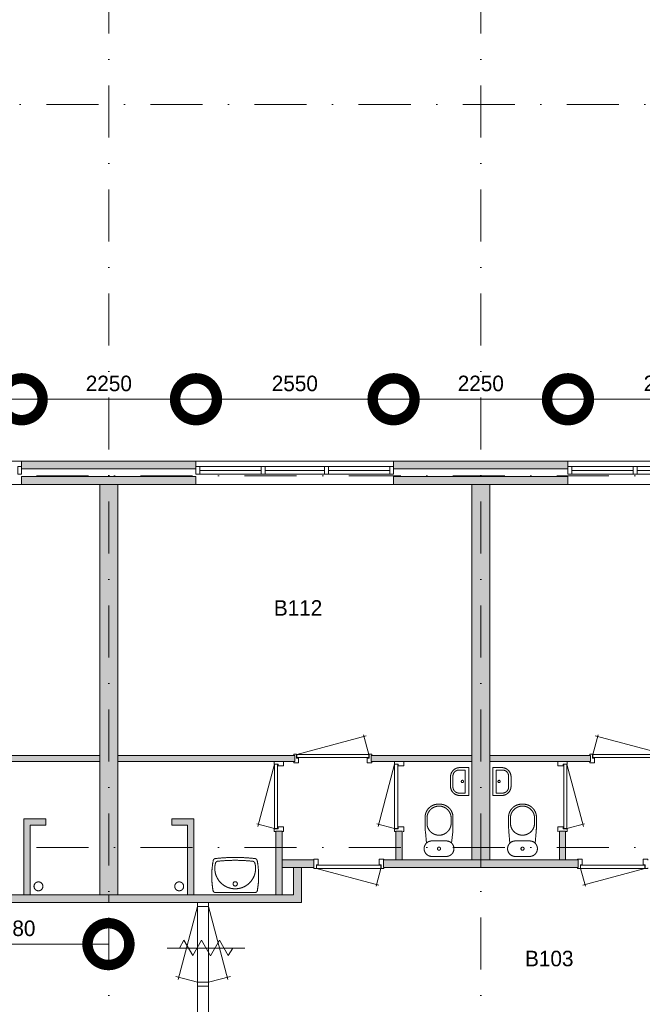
# Model space of a CAD drawing. Header units: millimetres. Extents: x 2152 to 87219, y -6247 to 53124.
# Tile 9 of 19: x 25384 to 33419, y 10110 to 22827. Entities that reach past the tile are written whole.
import ezdxf
from ezdxf.enums import TextEntityAlignment as Align
from ezdxf.xclip import XClip

# ---------------------------------------------------------------- set-up
doc = ezdxf.new("R2010")
doc.units = ezdxf.units.MM
doc.header["$PDMODE"] = 3
doc.header["$PDSIZE"] = 1
doc.linetypes.add('DGN1', pattern=[504.6, 0, -504.6])
doc.linetypes.add('DGN4', pattern=[1343.35376, 671.67688, -335.83844, 0, -335.83844])
for name, color, linetype in [('12', 7, 'Continuous'), ('16', 7, 'Continuous'), ('17', 7, 'Continuous'), ('30', 7, 'Continuous'), ('31', 7, 'Continuous'), ('32', 7, 'Continuous'), ('33', 7, 'Continuous'), ('40', 7, 'Continuous'), ('48', 7, 'Continuous'), ('56', 7, 'Continuous'), ('58', 7, 'Continuous'), ('62', 7, 'Continuous')]:
    doc.layers.add(name, color=color, linetype=linetype)
doc.styles.add('dgn003', font='dgn003.shx')
doc.styles.get("Standard").update_dxf_attribs({"font": 'arial.ttf'})
doc.dimstyles.get("Standard").update_dxf_attribs({"dimtxt": 0.18, "dimasz": 0.18, "dimexe": 0.18, "dimexo": 0.0625, "dimgap": 0.09, "dimtad": 0, "dimtih": 1, "dimtoh": 1, "dimdec": 4, "dimzin": 0, "dimdsep": 46, "dimtxsty": 'Standard', "dimcen": 0.09, "dimadec": 0, "dimazin": 0, "dimtfac": 1, "dimtdec": 4, "dimtofl": 0, "dimtmove": 0, "dimatfit": 3, "dimfxl": 1, "dimtolj": 1, "dimtzin": 0, "dimarcsym": 0})

# ---------------------------------------------------------------- blocks, each defined once
blk = doc.blocks.new('930L0910')
at = {"layer": '33', "color": 1, "linetype": 'Continuous', "lineweight": 0}
for p, q in [((-968, 98), (-899.56, 353.44)), ((-38, 98), (-936.31, 338.7))]:
    blk.add_line(p, q, dxfattribs=at)
at = {"layer": '33', "color": 92, "linetype": 'Continuous', "lineweight": 13, "true_color": 0x00e100, "flags": 128}
for points in [[(-1006, 90), (-1006, 101), (-971, 101), (-971, 51), (-946, 51), (-946, -11), (-1006, -11), (-1006, 0)], [(0, 90), (0, 101), (-35, 101), (-35, 51), (-60, 51), (-60, -11), (0, -11), (0, 0)]]:
    blk.add_lwpolyline(points, dxfattribs=at)
at = {"layer": '33', "color": 2, "linetype": 'Continuous', "lineweight": 13, "true_color": 0xf0f000, "flags": 128}
blk.add_lwpolyline([(-968, 98), (-38, 98), (-38, 58), (-968, 58), (-968, 98)], dxfattribs=at)
blk = doc.blocks.new('CLOS0210')
at = {"layer": '40', "color": 7, "linetype": 'Continuous', "lineweight": 0}
for p, q in [((1, 670), (-1, 670)), ((-155, 528), (-155, 436)), ((155, 528), (155, 436)), ((92, 220), (-93, 220))]:
    blk.add_line(p, q, dxfattribs=at)
at = {"layer": '40', "color": 7, "linetype": 'Continuous', "lineweight": 0, "flags": 128}
for points in [[(176, 338), (162, 192), (162, 192, -0.674333), (92, 20), (92, 20), (-93, 20), (-93, 20, -0.674333), (-162, 192), (-162, 192), (-176, 338), (-176, 338, -0.023285), (-180, 431), (-180, 431), (-180, 525), (-180, 525, -0.414214), (-10, 695), (-10, 695), (10, 695), (10, 695, -0.414214), (180, 525), (180, 525), (180, 431), (180, 431, -0.023285), (176, 338)], [(-155, 528, -0.917521), (155, 528)], [(155, 437, -0.917514), (-155, 437)]]:
    blk.add_lwpolyline(points, format="xyb", dxfattribs=at)
at = {"layer": '40', "color": 7, "linetype": 'Continuous', "lineweight": 0}
blk.add_circle((0, 120), 20, dxfattribs=at)
for centre, start, end in [((-93, 120), 90, 134.0273), ((92, 120), 45.9727, 90)]:
    blk.add_arc(centre, 100, start, end, dxfattribs=at)
blk = doc.blocks.new('830R1031')
at = {"layer": '33', "color": 1, "linetype": 'Continuous', "lineweight": 0}
for p, q in [((108, 868), (322.82, 66.28)), ((108, 38), (336.87, 99.32))]:
    blk.add_line(p, q, dxfattribs=at)
at = {"layer": '33', "color": 92, "linetype": 'Continuous', "lineweight": 13, "true_color": 0x00e100, "flags": 128}
for points in [[(100, 906), (111, 906), (111, 871), (61, 871), (61, 846), (-11, 846), (-11, 906), (0, 906)], [(100, 0), (111, 0), (111, 35), (61, 35), (61, 60), (-11, 60), (-11, 0), (0, 0)]]:
    blk.add_lwpolyline(points, dxfattribs=at)
at = {"layer": '33', "color": 2, "linetype": 'Continuous', "lineweight": 13, "true_color": 0xf0f000, "flags": 128}
blk.add_lwpolyline([(108, 868), (108, 38), (68, 38), (68, 868), (108, 868)], dxfattribs=at)
blk = doc.blocks.new('FT0110')
at = {"layer": '40', "color": 7, "linetype": 'Continuous', "lineweight": 0}
for p, q in [((20, -180), (20, 180)), ((65, -149), (65, 149)), ((65, 149), (144, 149)), ((135, -180), (20, -180))]:
    blk.add_line(p, q, dxfattribs=at)
at = {"layer": '40', "color": 7, "linetype": 'Continuous', "lineweight": 0, "flags": 128}
for points in [[(20, 180), (135, 180)], [(224, 69), (224, -69)], [(255, 60), (255, -60)], [(144, -149), (65, -149)]]:
    blk.add_lwpolyline(points, dxfattribs=at)
for points in [[(255, -60, -0.414214), (135, -180)], [(224, -69, -0.414214), (144, -149)]]:
    blk.add_lwpolyline(points, format="xyb", dxfattribs=at)
at = {"layer": '40', "color": 7, "linetype": 'Continuous', "lineweight": 0}
blk.add_circle((101, 1), 15.1, dxfattribs=at)
for centre, radius in [((135, 60), 120), ((144, 69), 80)]:
    blk.add_arc(centre, radius, 0, 90, dxfattribs=at)
blk = doc.blocks.new('830R1032')
at = {"layer": '33', "color": 1, "linetype": 'Continuous', "lineweight": 0}
for p, q in [((38, -108), (99.32, -336.87)), ((868, -108), (66.28, -322.82))]:
    blk.add_line(p, q, dxfattribs=at)
at = {"layer": '33', "color": 92, "linetype": 'Continuous', "lineweight": 13, "true_color": 0x00e100, "flags": 128}
for points in [[(0, -100), (0, -111), (35, -111), (35, -61), (60, -61), (60, 11), (0, 11), (0, 0)], [(906, -100), (906, -111), (871, -111), (871, -61), (846, -61), (846, 11), (906, 11), (906, 0)]]:
    blk.add_lwpolyline(points, dxfattribs=at)
at = {"layer": '33', "color": 2, "linetype": 'Continuous', "lineweight": 13, "true_color": 0xf0f000, "flags": 128}
blk.add_lwpolyline([(868, -108), (38, -108), (38, -68), (868, -68), (868, -108)], dxfattribs=at)
blk = doc.blocks.new('830R1033')
at = {"layer": '33', "color": 1, "linetype": 'Continuous', "lineweight": 0}
for p, q in [((-108, 868), (-322.82, 66.28)), ((-108, 38), (-336.87, 99.32))]:
    blk.add_line(p, q, dxfattribs=at)
at = {"layer": '33', "color": 92, "linetype": 'Continuous', "lineweight": 13, "true_color": 0x00e100, "flags": 128}
for points in [[(-100, 906), (-111, 906), (-111, 871), (-61, 871), (-61, 846), (11, 846), (11, 906), (0, 906)], [(-100, 0), (-111, 0), (-111, 35), (-61, 35), (-61, 60), (11, 60), (11, 0), (0, 0)]]:
    blk.add_lwpolyline(points, dxfattribs=at)
at = {"layer": '33', "color": 2, "linetype": 'Continuous', "lineweight": 13, "true_color": 0xf0f000, "flags": 128}
blk.add_lwpolyline([(-108, 868), (-108, 38), (-68, 38), (-68, 868), (-108, 868)], dxfattribs=at)
blk = doc.blocks.new('930L0911')
at = {"layer": '33', "color": 1, "linetype": 'Continuous', "lineweight": 0}
for p, q in [((38, 98), (936.31, 338.7)), ((968, 98), (899.56, 353.44))]:
    blk.add_line(p, q, dxfattribs=at)
at = {"layer": '33', "color": 92, "linetype": 'Continuous', "lineweight": 13, "true_color": 0x00e100, "flags": 128}
for points in [[(0, 90), (0, 101), (35, 101), (35, 51), (60, 51), (60, -11), (0, -11), (0, 0)], [(1006, 90), (1006, 101), (971, 101), (971, 51), (946, 51), (946, -11), (1006, -11), (1006, 0)]]:
    blk.add_lwpolyline(points, dxfattribs=at)
at = {"layer": '33', "color": 2, "linetype": 'Continuous', "lineweight": 13, "true_color": 0xf0f000, "flags": 128}
blk.add_lwpolyline([(968, 98), (38, 98), (38, 58), (968, 58), (968, 98)], dxfattribs=at)
blk = doc.blocks.new('830R1034')
at = {"layer": '33', "color": 1, "linetype": 'Continuous', "lineweight": 0}
for p, q in [((-108, 868), (-322.82, 66.28)), ((-108, 38), (-336.87, 99.32))]:
    blk.add_line(p, q, dxfattribs=at)
at = {"layer": '33', "color": 92, "linetype": 'Continuous', "lineweight": 13, "true_color": 0x00e100, "flags": 128}
for points in [[(-100, 906), (-111, 906), (-111, 871), (-61, 871), (-61, 846), (11, 846), (11, 906), (0, 906)], [(-100, 0), (-111, 0), (-111, 35), (-61, 35), (-61, 60), (11, 60), (11, 0), (0, 0)]]:
    blk.add_lwpolyline(points, dxfattribs=at)
at = {"layer": '33', "color": 2, "linetype": 'Continuous', "lineweight": 13, "true_color": 0xf0f000, "flags": 128}
blk.add_lwpolyline([(-108, 868), (-108, 38), (-68, 38), (-68, 868), (-108, 868)], dxfattribs=at)
blk = doc.blocks.new('CLOS0211')
at = {"layer": '40', "color": 7, "linetype": 'Continuous', "lineweight": 0}
for p, q in [((-1, 670), (1, 670)), ((-155, 528), (-155, 436)), ((155, 528), (155, 436)), ((-92, 220), (92, 220))]:
    blk.add_line(p, q, dxfattribs=at)
at = {"layer": '40', "color": 7, "linetype": 'Continuous', "lineweight": 0, "flags": 128}
for points in [[(-176, 338), (-162, 192), (-162, 192, 0.674333), (-92, 20), (-92, 20), (92, 20), (92, 20, 0.674333), (162, 192), (162, 192), (176, 338), (176, 338, 0.023285), (180, 431), (180, 431), (180, 525), (180, 525, 0.414214), (10, 695), (10, 695), (-10, 695), (-10, 695, 0.414214), (-180, 525), (-180, 525), (-180, 431), (-180, 431, 0.023285), (-176, 338)], [(-162, 192, -0.194504), (-92, 220)], [(92, 220, -0.194504), (162, 192)]]:
    blk.add_lwpolyline(points, format="xyb", dxfattribs=at)
at = {"layer": '40', "color": 7, "linetype": 'Continuous', "lineweight": 0}
blk.add_circle((0, 120), 20, dxfattribs=at)
for centre, start, end in [((0, 514), 4.9259, 175.0741), ((0, 450), 184.9263, 355.0736)]:
    blk.add_arc(centre, 156, start, end, dxfattribs=at)
blk = doc.blocks.new('FT0111')
at = {"layer": '40', "color": 7, "linetype": 'Continuous', "lineweight": 0}
for p, q in [((-65, 149), (-144, 149)), ((-65, -149), (-65, 149)), ((-20, -180), (-20, 180)), ((-135, -180), (-20, -180))]:
    blk.add_line(p, q, dxfattribs=at)
at = {"layer": '40', "color": 7, "linetype": 'Continuous', "lineweight": 0, "flags": 128}
for points in [[(-255, 60, -0.414214), (-135, 180)], [(-224, 69, -0.414214), (-144, 149)]]:
    blk.add_lwpolyline(points, format="xyb", dxfattribs=at)
for points in [[(-20, 180), (-135, 180)], [(-255, 60), (-255, -60)], [(-224, 69), (-224, -69)], [(-144, -149), (-65, -149)]]:
    blk.add_lwpolyline(points, dxfattribs=at)
at = {"layer": '40', "color": 7, "linetype": 'Continuous', "lineweight": 0}
blk.add_circle((-101, 1), 15.1, dxfattribs=at)
for centre, radius in [((-135, -60), 120), ((-144, -69), 80)]:
    blk.add_arc(centre, radius, 180, 270, dxfattribs=at)
blk = doc.blocks.new('WT0111')
at = {"layer": '40', "color": 7, "linetype": 'Continuous', "lineweight": 0}
blk.add_line((-253, 20), (253, 20), dxfattribs=at)
at = {"layer": '40', "color": 7, "linetype": 'Continuous', "lineweight": 0, "flags": 128}
for points in [[(-286, 47, -0.090801), (-284, 432)], [(-284, 432, -0.328769), (-256, 459)], [(254, 401, -1.30637), (-254, 401)], [(-256, 459, -0.059915), (256, 459)], [(-254, 401, -0.309671), (-226, 425)], [(-226, 425, -0.052773), (226, 425)], [(226, 425, -0.309671), (254, 401)], [(256, 459, -0.328769), (284, 432)], [(284, 432, -0.090801), (286, 47)], [(-253, 20, -0.363957), (-286, 47)], [(286, 47, -0.363957), (253, 20)]]:
    blk.add_lwpolyline(points, format="xyb", dxfattribs=at)
at = {"layer": '40', "color": 7, "linetype": 'Continuous', "lineweight": 0}
blk.add_circle((0, 133), 28.1, dxfattribs=at)
blk = doc.blocks.new('830R1035')
at = {"layer": '33', "color": 1, "linetype": 'Continuous', "lineweight": 0}
for p, q in [((-868, -108), (-66.28, -322.82)), ((-38, -108), (-99.32, -336.87))]:
    blk.add_line(p, q, dxfattribs=at)
at = {"layer": '33', "color": 92, "linetype": 'Continuous', "lineweight": 13, "true_color": 0x00e100, "flags": 128}
for points in [[(-906, -100), (-906, -111), (-871, -111), (-871, -61), (-846, -61), (-846, 11), (-906, 11), (-906, 0)], [(0, -100), (0, -111), (-35, -111), (-35, -61), (-60, -61), (-60, 11), (0, 11), (0, 0)]]:
    blk.add_lwpolyline(points, dxfattribs=at)
at = {"layer": '33', "color": 2, "linetype": 'Continuous', "lineweight": 13, "true_color": 0xf0f000, "flags": 128}
blk.add_lwpolyline([(-868, -108), (-38, -108), (-38, -68), (-868, -68), (-868, -108)], dxfattribs=at)
blk = doc.blocks.new('_DotSmall')
at = {"color": 0, "linetype": 'ByBlock', "const_width": 0.5}
blk.add_lwpolyline([(-0.0625, 0, 1), (0.0625, 0, 1)], format="xyb", close=True, dxfattribs=at)
blk = doc.blocks.new('*D13288')
at = {"layer": '58', "color": 3, "linetype": 'Continuous', "lineweight": 0, "transparency": 16777216}
blk.add_line((24575, 18484), (27125, 18484), dxfattribs=at)
at = {"layer": 'Defpoints', "color": 0, "linetype": 'Continuous', "transparency": 16777216}
for p in [(27125, 18484), (24575, 17684), (27125, 17684)]:
    blk.add_point(p, dxfattribs=at)
at = {"layer": '58', "color": 3, "linetype": 'Continuous', "lineweight": 0, "transparency": 16777216, "xscale": 1080, "yscale": 1080, "zscale": 1080, "rotation": 180}
blk.add_blockref('_DotSmall', (24575, 18484), dxfattribs=at)
at = {"layer": '58', "color": 3, "linetype": 'Continuous', "lineweight": 0, "transparency": 16777216, "xscale": 1080, "yscale": 1080, "zscale": 1080}
blk.add_blockref('_DotSmall', (27125, 18484), dxfattribs=at)
at = {"layer": '58', "color": 3, "linetype": 'Continuous', "lineweight": 0, "transparency": 16777216, "insert": (25850, 18687), "char_height": 200, "attachment_point": 5, "style": 'dgn003'}
blk.add_mtext('\\A1;2550', dxfattribs=at)
blk = doc.blocks.new('*D13289')
at = {"layer": '58', "color": 3, "linetype": 'Continuous', "lineweight": 0, "transparency": 16777216}
blk.add_line((22325, 18484), (24575, 18484), dxfattribs=at)
at = {"layer": 'Defpoints', "color": 0, "linetype": 'Continuous', "transparency": 16777216}
for p in [(24575, 18484), (22325, 17684), (24575, 17684)]:
    blk.add_point(p, dxfattribs=at)
at = {"layer": '58', "color": 3, "linetype": 'Continuous', "lineweight": 0, "transparency": 16777216, "xscale": 1080, "yscale": 1080, "zscale": 1080, "rotation": 180}
blk.add_blockref('_DotSmall', (22325, 18484), dxfattribs=at)
at = {"layer": '58', "color": 3, "linetype": 'Continuous', "lineweight": 0, "transparency": 16777216, "xscale": 1080, "yscale": 1080, "zscale": 1080}
blk.add_blockref('_DotSmall', (24575, 18484), dxfattribs=at)
at = {"layer": '58', "color": 3, "linetype": 'Continuous', "lineweight": 0, "transparency": 16777216, "insert": (23450, 18687), "char_height": 200, "attachment_point": 5, "style": 'dgn003'}
blk.add_mtext('\\A1;2250', dxfattribs=at)
blk = doc.blocks.new('*D13290')
at = {"layer": '58', "color": 3, "linetype": 'Continuous', "lineweight": 0, "transparency": 16777216}
blk.add_line((22325, 18484), (19775, 18484), dxfattribs=at)
at = {"layer": 'Defpoints', "color": 0, "linetype": 'Continuous', "transparency": 16777216}
for p in [(19775, 18484), (19775, 17684), (22325, 17684)]:
    blk.add_point(p, dxfattribs=at)
at = {"layer": '58', "color": 3, "linetype": 'Continuous', "lineweight": 0, "transparency": 16777216, "xscale": 1080, "yscale": 1080, "zscale": 1080, "rotation": 180}
blk.add_blockref('_DotSmall', (19775, 18484), dxfattribs=at)
at = {"layer": '58', "color": 3, "linetype": 'Continuous', "lineweight": 0, "transparency": 16777216, "xscale": 1080, "yscale": 1080, "zscale": 1080}
blk.add_blockref('_DotSmall', (22325, 18484), dxfattribs=at)
at = {"layer": '58', "color": 3, "linetype": 'Continuous', "lineweight": 0, "transparency": 16777216, "insert": (21050, 18687), "char_height": 200, "attachment_point": 5, "style": 'dgn003'}
blk.add_mtext('\\A1;2550', dxfattribs=at)
blk = doc.blocks.new('*D13291')
at = {"layer": '58', "color": 3, "linetype": 'Continuous', "lineweight": 0, "transparency": 16777216}
blk.add_line((17525, 18484), (19775, 18484), dxfattribs=at)
at = {"layer": 'Defpoints', "color": 0, "linetype": 'Continuous', "transparency": 16777216}
for p in [(19775, 18484), (17525, 17684), (19775, 17684)]:
    blk.add_point(p, dxfattribs=at)
at = {"layer": '58', "color": 3, "linetype": 'Continuous', "lineweight": 0, "transparency": 16777216, "xscale": 1080, "yscale": 1080, "zscale": 1080, "rotation": 180}
blk.add_blockref('_DotSmall', (17525, 18484), dxfattribs=at)
at = {"layer": '58', "color": 3, "linetype": 'Continuous', "lineweight": 0, "transparency": 16777216, "xscale": 1080, "yscale": 1080, "zscale": 1080}
blk.add_blockref('_DotSmall', (19775, 18484), dxfattribs=at)
at = {"layer": '58', "color": 3, "linetype": 'Continuous', "lineweight": 0, "transparency": 16777216, "insert": (18650, 18687), "char_height": 200, "attachment_point": 5, "style": 'dgn003'}
blk.add_mtext('\\A1;2250', dxfattribs=at)
blk = doc.blocks.new('*D13292')
at = {"layer": '58', "color": 3, "linetype": 'Continuous', "lineweight": 0, "transparency": 16777216}
blk.add_line((14975, 18484), (17525, 18484), dxfattribs=at)
at = {"layer": 'Defpoints', "color": 0, "linetype": 'Continuous', "transparency": 16777216}
for p in [(17525, 18484), (14975, 17684), (17525, 17684)]:
    blk.add_point(p, dxfattribs=at)
at = {"layer": '58', "color": 3, "linetype": 'Continuous', "lineweight": 0, "transparency": 16777216, "xscale": 1080, "yscale": 1080, "zscale": 1080, "rotation": 180}
blk.add_blockref('_DotSmall', (14975, 18484), dxfattribs=at)
at = {"layer": '58', "color": 3, "linetype": 'Continuous', "lineweight": 0, "transparency": 16777216, "xscale": 1080, "yscale": 1080, "zscale": 1080}
blk.add_blockref('_DotSmall', (17525, 18484), dxfattribs=at)
at = {"layer": '58', "color": 3, "linetype": 'Continuous', "lineweight": 0, "transparency": 16777216, "insert": (16250, 18687), "char_height": 200, "attachment_point": 5, "style": 'dgn003'}
blk.add_mtext('\\A1;2550', dxfattribs=at)
blk = doc.blocks.new('*D13307')
at = {"layer": '58', "color": 3, "linetype": 'Continuous', "lineweight": 0, "transparency": 16777216}
blk.add_line((18645, 11447), (16165, 11447), dxfattribs=at)
at = {"layer": 'Defpoints', "color": 0, "linetype": 'Continuous', "transparency": 16777216}
for p in [(16165, 11784), (18645, 11784), (16165, 11447)]:
    blk.add_point(p, dxfattribs=at)
at = {"layer": '58', "color": 3, "linetype": 'Continuous', "lineweight": 0, "transparency": 16777216, "xscale": 1080, "yscale": 1080, "zscale": 1080, "rotation": 180}
blk.add_blockref('_DotSmall', (16165, 11447), dxfattribs=at)
at = {"layer": '58', "color": 3, "linetype": 'Continuous', "lineweight": 0, "transparency": 16777216, "xscale": 1080, "yscale": 1080, "zscale": 1080}
blk.add_blockref('_DotSmall', (18645, 11447), dxfattribs=at)
at = {"layer": '58', "color": 3, "linetype": 'Continuous', "lineweight": 0, "transparency": 16777216, "insert": (17405, 11650), "char_height": 200, "attachment_point": 5, "style": 'dgn003'}
blk.add_mtext('\\A1;2480', dxfattribs=at)
blk = doc.blocks.new('79B1039')
at = {"layer": '12', "color": 7, "linetype": 'Continuous', "lineweight": 0}
blk.add_line((500.48, 0), (-500.5, 0), dxfattribs=at)
at = {"layer": '12', "color": 92, "linetype": 'Continuous', "lineweight": 0, "true_color": 0x00e100}
for p, q in [((-343.72, 0), (-285.98, 100.02)), ((-285.98, 100.02), (-171.88, -97.62)), ((-171.88, -97.62), (-57.68, 100.18)), ((-57.68, 100.18), (58, -100.18)), ((58, -100.18), (173.68, 100.18)), ((173.68, 100.18), (287.88, -97.62)), ((287.88, -97.62), (344.24, 0))]:
    blk.add_line(p, q, dxfattribs=at)
blk = doc.blocks.new('50E03_329_B01 - Default')
at = {"layer": '16'}
for color, points in [(7, [(17524.76, 17584.49), (19774.76, 17584.49), (19774.76, 17684.49), (17524.76, 17684.49)]), (7, [(22324.76, 17584.49), (24574.76, 17584.49), (24574.76, 17684.49), (22324.76, 17684.49)]), (9, [(17524.76, 17384.49), (19774.76, 17384.49), (19774.76, 17484.49), (17524.76, 17484.49)]), (9, [(22324.76, 17384.49), (24574.76, 17384.49), (24574.76, 17484.49), (22324.76, 17484.49)])]:
    blk.add_hatch(color=color, dxfattribs=at).paths.add_polyline_path(points)
at = {"layer": '62'}
for color, points in [(9, [(18534.76, 17384.49), (18764.76, 17384.49), (18764.76, 12084.49), (18534.76, 12084.49)]), (9, [(23564.76, 12534.49), (23334.76, 12534.49), (23334.76, 17384.49), (23564.76, 17384.49)]), (9, [(18534.76, 13804.49), (16249.76, 13804.49), (16249.76, 13884.49), (18534.76, 13884.49)]), (9, [(18764.76, 13804.49), (21049.76, 13804.49), (21049.76, 13884.49), (18764.76, 13884.49)]), (9, [(22034.76, 13804.49), (23334.76, 13804.49), (23334.76, 13884.49), (22034.76, 13884.49)]), (9, [(24864.76, 13804.49), (23564.76, 13804.49), (23564.76, 13884.49), (24864.76, 13884.49)]), (9, [(17834.76, 12984.49), (17834.76, 13064.49), (17554.76, 13064.49), (17554.76, 12084.49), (17634.76, 12084.49), (17634.76, 12984.49)]), (9, [(19464.76, 12984.49), (19464.76, 13064.49), (19744.76, 13064.49), (19744.76, 12084.49), (19664.76, 12084.49), (19664.76, 12984.49)]), (9, [(20804.76, 12904.49), (20884.76, 12904.49), (20884.76, 12084.49), (20804.76, 12084.49)]), (9, [(22354.76, 12904.49), (22434.76, 12904.49), (22434.76, 12534.49), (22354.76, 12534.49)]), (9, [(24544.76, 12904.49), (24464.76, 12904.49), (24464.76, 12534.49), (24544.76, 12534.49)]), (7, [(20884.76, 12534.49), (21294.76, 12534.49), (21294.76, 12434.49), (20884.76, 12434.49)]), (7, [(22194.76, 12534.49), (23449.76, 12534.49), (23449.76, 12434.49), (22194.76, 12434.49)]), (7, [(24704.76, 12534.49), (23449.76, 12534.49), (23449.76, 12434.49), (24704.76, 12434.49)]), (7, [(18649.76, 11984.49), (18649.76, 12084.49), (16264.76, 12084.49), (16264.76, 12434.49), (16164.76, 12434.49), (16164.76, 11984.49)]), (7, [(18649.76, 11984.49), (18649.76, 12084.49), (21034.76, 12084.49), (21034.76, 12434.49), (21134.76, 12434.49), (21134.76, 11984.49)])]:
    blk.add_hatch(color=color, dxfattribs=at).paths.add_polyline_path(points)
at = {"layer": '16', "color": 92, "linetype": 'Continuous', "lineweight": 0, "true_color": 0x00e100, "flags": 128}
for points in [[(17524.76, 17584.49), (19774.76, 17584.49), (19774.76, 17684.49), (17524.76, 17684.49), (17524.76, 17584.49)], [(22324.76, 17584.49), (24574.76, 17584.49), (24574.76, 17684.49), (22324.76, 17684.49), (22324.76, 17584.49)], [(17524.76, 17384.49), (19774.76, 17384.49), (19774.76, 17484.49), (17524.76, 17484.49), (17524.76, 17384.49)], [(22324.76, 17384.49), (24574.76, 17384.49), (24574.76, 17484.49), (22324.76, 17484.49), (22324.76, 17384.49)], [(16249.76, 13804.49), (18534.76, 13804.49), (18534.76, 13884.49), (16249.76, 13884.49), (16249.76, 13804.49)], [(21049.76, 13804.49), (18764.76, 13804.49), (18764.76, 13884.49), (21049.76, 13884.49), (21049.76, 13804.49)], [(23334.76, 13804.49), (22034.76, 13804.49), (22034.76, 13884.49), (23334.76, 13884.49), (23334.76, 13804.49)], [(23564.76, 13804.49), (24864.76, 13804.49), (24864.76, 13884.49), (23564.76, 13884.49), (23564.76, 13804.49)], [(17634.76, 12084.49), (17634.76, 12984.49), (17834.76, 12984.49), (17834.76, 13064.49), (17554.76, 13064.49), (17554.76, 12084.49), (17634.76, 12084.49)], [(19664.76, 12084.49), (19664.76, 12984.49), (19464.76, 12984.49), (19464.76, 13064.49), (19744.76, 13064.49), (19744.76, 12084.49), (19664.76, 12084.49)], [(20804.76, 12084.49), (20884.76, 12084.49), (20884.76, 12904.49), (20804.76, 12904.49), (20804.76, 12084.49)], [(22354.76, 12534.49), (22434.76, 12534.49), (22434.76, 12904.49), (22354.76, 12904.49), (22354.76, 12534.49)], [(24544.76, 12534.49), (24464.76, 12534.49), (24464.76, 12904.49), (24544.76, 12904.49), (24544.76, 12534.49)], [(20884.76, 12434.49), (21294.76, 12434.49), (21294.76, 12534.49), (20884.76, 12534.49), (20884.76, 12434.49)], [(22194.76, 12434.49), (23449.76, 12434.49), (23449.76, 12534.49), (22194.76, 12534.49), (22194.76, 12434.49)], [(24704.76, 12434.49), (23449.76, 12434.49), (23449.76, 12534.49), (24704.76, 12534.49), (24704.76, 12434.49)], [(18649.76, 11984.49), (16164.76, 11984.49), (16164.76, 12434.49), (16264.76, 12434.49), (16264.76, 12084.49), (18649.76, 12084.49), (18649.76, 11984.49)], [(18649.76, 11984.49), (21134.76, 11984.49), (21134.76, 12434.49), (21034.76, 12434.49), (21034.76, 12084.49), (18649.76, 12084.49), (18649.76, 11984.49)]]:
    blk.add_lwpolyline(points, dxfattribs=at)
at = {"layer": '16', "color": 7, "linetype": 'Continuous', "lineweight": 0, "flags": 128}
for points in [[(17524.76, 17584.49), (19774.76, 17584.49), (19774.76, 17684.49), (17524.76, 17684.49), (17524.76, 17584.49)], [(22324.76, 17584.49), (24574.76, 17584.49), (24574.76, 17684.49), (22324.76, 17684.49), (22324.76, 17584.49)]]:
    blk.add_lwpolyline(points, dxfattribs=at)
at = {"layer": '16', "color": 9, "linetype": 'Continuous', "lineweight": 0, "flags": 128}
for points in [[(17524.76, 17384.49), (19774.76, 17384.49), (19774.76, 17484.49), (17524.76, 17484.49), (17524.76, 17384.49)], [(22324.76, 17384.49), (24574.76, 17384.49), (24574.76, 17484.49), (22324.76, 17484.49), (22324.76, 17384.49)]]:
    blk.add_lwpolyline(points, dxfattribs=at)
at = {"layer": '17', "color": 92, "linetype": 'Continuous', "lineweight": 0, "true_color": 0x00e100, "flags": 128}
for points in [[(18534.76, 12084.49), (18764.76, 12084.49), (18764.76, 17384.49), (18534.76, 17384.49), (18534.76, 12084.49)], [(23334.76, 12534.49), (23564.76, 12534.49), (23564.76, 17384.49), (23334.76, 17384.49), (23334.76, 12534.49)]]:
    blk.add_lwpolyline(points, dxfattribs=at)
at = {"layer": '30', "color": 3, "linetype": 'Continuous', "lineweight": 0}
for p, q in [((17524.76, 17684.49), (14974.76, 17684.49)), ((19774.76, 17684.49), (22324.76, 17684.49)), ((27124.76, 17684.49), (24574.76, 17684.49)), ((17524.76, 17384.49), (14974.76, 17384.49)), ((19774.76, 17384.49), (22324.76, 17384.49)), ((27124.76, 17384.49), (24574.76, 17384.49))]:
    blk.add_line(p, q, dxfattribs=at)
at = {"layer": '31', "color": 3, "linetype": 'Continuous', "lineweight": 0}
for p, q in [((19794.76, 10384.49), (19794.76, 11984.49)), ((19934.76, 10384.49), (19934.76, 11984.49))]:
    blk.add_line(p, q, dxfattribs=at)
at = {"layer": '32', "color": 3, "linetype": 'Continuous', "lineweight": 0}
for p, q in [((19824.76, 17614.49), (22324.76, 17614.49)), ((19824.76, 17514.49), (19824.76, 17614.49)), ((19824.76, 17564.49), (20616.43, 17564.49)), ((20666.43, 17564.49), (21433.1, 17564.49)), ((21483.1, 17564.49), (22274.76, 17564.49)), ((27074.76, 17614.49), (24574.76, 17614.49)), ((25416.42, 17564.49), (24624.76, 17564.49)), ((26233.09, 17564.49), (25466.42, 17564.49)), ((22274.76, 17514.49), (19824.76, 17514.49)), ((24624.76, 17514.49), (27074.76, 17514.49))]:
    blk.add_line(p, q, dxfattribs=at)
at = {"layer": '32', "color": 3, "linetype": 'Continuous', "lineweight": 0, "flags": 128}
for points in [[(17524.76, 17614.49), (17474.76, 17614.49), (17474.76, 17514.49), (17524.76, 17514.49), (17524.76, 17614.49)], [(19774.76, 17614.49), (19824.76, 17614.49), (19824.76, 17514.49), (19774.76, 17514.49), (19774.76, 17614.49)], [(20616.43, 17614.49), (20666.43, 17614.49), (20666.43, 17514.49), (20616.43, 17514.49), (20616.43, 17614.49)], [(21433.1, 17614.49), (21483.1, 17614.49), (21483.1, 17514.49), (21433.1, 17514.49), (21433.1, 17614.49)], [(22274.76, 17614.49), (22324.76, 17614.49), (22324.76, 17514.49), (22274.76, 17514.49), (22274.76, 17614.49)], [(24624.76, 17614.49), (24574.76, 17614.49), (24574.76, 17514.49), (24624.76, 17514.49), (24624.76, 17614.49)], [(25466.42, 17614.49), (25416.42, 17614.49), (25416.42, 17514.49), (25466.42, 17514.49), (25466.42, 17614.49)], [(19795.76, 11934.49), (19795.76, 11984.49), (19934.76, 11984.49), (19934.76, 11934.49), (19795.76, 11934.49)], [(19795.76, 10904.49), (19795.76, 10954.49), (19934.76, 10954.49), (19934.76, 10904.49), (19795.76, 10904.49)]]:
    blk.add_lwpolyline(points, dxfattribs=at)
at = {"layer": '33', "color": 1, "linetype": 'Continuous', "lineweight": 0}
for p, q in [((19795.76, 11934.49), (19542.83, 10990.55)), ((19934.76, 11934.49), (20187.69, 10990.55)), ((19795.76, 10954.49), (19512.43, 11030.41)), ((19934.76, 10954.49), (20218.09, 11030.41))]:
    blk.add_line(p, q, dxfattribs=at)
at = {"layer": '40', "color": 3, "linetype": 'Continuous', "lineweight": 0}
for centre in [(17741.52, 12193.09), (19558, 12193.09)]:
    blk.add_circle(centre, 57.46, dxfattribs=at)
at = {"layer": '56', "color": 3, "linetype": 'DGN4', "lineweight": 0}
for p, q in [((18649.76, 55989.76), (18649.76, 547.85)), ((23449.76, 55989.76), (23449.76, 547.85)), ((52180.43, 22292.77), (-3616.95, 22292.77)), ((52180.43, 17492.77), (-3616.95, 17492.77)), ((52180.43, 12692.77), (-3616.95, 12692.77))]:
    blk.add_line(p, q, dxfattribs=at)
at = {"layer": '58', "color": 3, "linetype": 'DGN1', "lineweight": 0}
for p, q in [((17524.76, 17684.49), (17524.76, 18484.49)), ((19774.76, 17684.49), (19774.76, 18484.49)), ((22324.76, 17684.49), (22324.76, 18484.49)), ((24574.76, 17684.49), (24574.76, 18484.49))]:
    blk.add_line(p, q, dxfattribs=at)
at = {"layer": '62', "color": 9, "linetype": 'Continuous', "lineweight": 0, "flags": 128}
for points in [[(18534.76, 17384.49), (18764.76, 17384.49), (18764.76, 12084.49), (18534.76, 12084.49), (18534.76, 17384.49)], [(23564.76, 12534.49), (23334.76, 12534.49), (23334.76, 17384.49), (23564.76, 17384.49), (23564.76, 12534.49)], [(18534.76, 13804.49), (16249.76, 13804.49), (16249.76, 13884.49), (18534.76, 13884.49), (18534.76, 13804.49)], [(18764.76, 13804.49), (21049.76, 13804.49), (21049.76, 13884.49), (18764.76, 13884.49), (18764.76, 13804.49)], [(22034.76, 13804.49), (23334.76, 13804.49), (23334.76, 13884.49), (22034.76, 13884.49), (22034.76, 13804.49)], [(24864.76, 13804.49), (23564.76, 13804.49), (23564.76, 13884.49), (24864.76, 13884.49), (24864.76, 13804.49)], [(17834.76, 12984.49), (17834.76, 13064.49), (17554.76, 13064.49), (17554.76, 12084.49), (17634.76, 12084.49), (17634.76, 12984.49), (17834.76, 12984.49)], [(19464.76, 12984.49), (19464.76, 13064.49), (19744.76, 13064.49), (19744.76, 12084.49), (19664.76, 12084.49), (19664.76, 12984.49), (19464.76, 12984.49)], [(20804.76, 12904.49), (20884.76, 12904.49), (20884.76, 12084.49), (20804.76, 12084.49), (20804.76, 12904.49)], [(22354.76, 12904.49), (22434.76, 12904.49), (22434.76, 12534.49), (22354.76, 12534.49), (22354.76, 12904.49)], [(24544.76, 12904.49), (24464.76, 12904.49), (24464.76, 12534.49), (24544.76, 12534.49), (24544.76, 12904.49)]]:
    blk.add_lwpolyline(points, dxfattribs=at)
at = {"layer": '62', "color": 7, "linetype": 'Continuous', "lineweight": 0, "flags": 128}
for points in [[(20884.76, 12534.49), (21294.76, 12534.49), (21294.76, 12434.49), (20884.76, 12434.49), (20884.76, 12534.49)], [(22194.76, 12534.49), (23449.76, 12534.49), (23449.76, 12434.49), (22194.76, 12434.49), (22194.76, 12534.49)], [(24704.76, 12534.49), (23449.76, 12534.49), (23449.76, 12434.49), (24704.76, 12434.49), (24704.76, 12534.49)], [(18649.76, 11984.49), (18649.76, 12084.49), (16264.76, 12084.49), (16264.76, 12434.49), (16164.76, 12434.49), (16164.76, 11984.49), (18649.76, 11984.49)], [(18649.76, 11984.49), (18649.76, 12084.49), (21034.76, 12084.49), (21034.76, 12434.49), (21134.76, 12434.49), (21134.76, 11984.49), (18649.76, 11984.49)]]:
    blk.add_lwpolyline(points, dxfattribs=at)
at = {"color": 7, "linetype": 'Continuous', "lineweight": 0}
for name, p in [('930L0911', (21036.53, 13798.52)), ('930L0910', (25862.99, 13798.52)), ('830R1033', (20894.94, 12901.41)), ('830R1034', (22446.36, 12901.4)), ('830R1031', (24453.16, 12901.4)), ('FT0111', (23314.33, 13546.53)), ('FT0110', (23585.19, 13546.53)), ('CLOS0211', (22911.25, 12559.39)), ('CLOS0210', (23988.27, 12559.39)), ('WT0111', (20280.62, 12092.35)), ('830R1035', (22199.47, 12532.59)), ('830R1032', (24700.05, 12532.59)), ('79B1039', (19903.92, 11396.39))]:
    blk.add_blockref(name, p, dxfattribs=at)
at = {"layer": '48', "color": 7, "linetype": 'Continuous', "lineweight": 0, "style": 'dgn003'}
for s, p in [('B112', (21091.76, 15788.7)), ('B103', (24333.67, 11260.91))]:
    blk.add_text(s, height=200, dxfattribs=at).set_placement(p, align=Align.MIDDLE_CENTER)
at = {"layer": '58', "color": 3, "linetype": 'Continuous', "lineweight": 0}
for base, p1, p2, picture, middle in [((17524.76, 18484.49), (14974.76, 17684.49), (17524.76, 17684.49), '*D13292', (16249.76, 18686.6)), ((19774.76, 18484.49), (17524.76, 17684.49), (19774.76, 17684.49), '*D13291', (18649.76, 18686.6)), ((19774.76, 18484.49), (22324.76, 17684.49), (19774.76, 17684.49), '*D13290', (21049.76, 18686.6)), ((24574.76, 18484.49), (22324.76, 17684.49), (24574.76, 17684.49), '*D13289', (23449.76, 18686.6)), ((27124.76, 18484.49), (24574.76, 17684.49), (27124.76, 17684.49), '*D13288', (25849.76, 18686.6)), ((16164.76, 11447.45), (18644.76, 11784.36), (16164.76, 11784.36), '*D13307', (17404.76, 11649.56))]:
    dim = blk.add_linear_dim(base=base, p1=p1, p2=p2, dimstyle='Standard', override={"dimscale": 1, "dimtxt": 200, "dimasz": 1080, "dimexe": 0, "dimexo": 0, "dimgap": 100, "dimtad": 1, "dimjust": 0, "dimtih": 0, "dimtoh": 0, "dimdec": 0, "dimlfac": 1, "dimzin": 11, "dimdsep": 46, "dimlunit": 2, "dimpost": '<>', "dimtxsty": 'dgn003', "dimblk1": 'DotSmall', "dimblk2": 'DotSmall', "dimsah": 1, "dimcen": 0, "dimse1": 1, "dimse2": 1, "dimclrd": 3, "dimclre": 3, "dimclrt": 3, "dimtol": 0, "dimtix": 1, "dimtofl": 1, "dimatfit": 3, "dimfrac": 1, "dimtolj": 1, "dimlwd": 0, "dimlwe": 0}, dxfattribs=at)
    dim.commit()
    dim.dimension.update_dxf_attribs({"geometry": picture, "text_midpoint": middle})

msp = doc.modelspace()

# ---------------------------------------------------------------- block references
ref = msp.add_blockref('50E03_329_B01 - Default', (7884.5, -559.59))
XClip(ref).set_block_clipping_path([(-1935.24, 50684.49), (11186.6, 50684.49), (11186.6, 37315.51), (35980.07, 37315.51), (35980.07, 18471.77), (38538.42, 18471.77), (38538.42, 4684.49), (-1935.24, 4684.49)])

doc.saveas('drawing.dxf')
